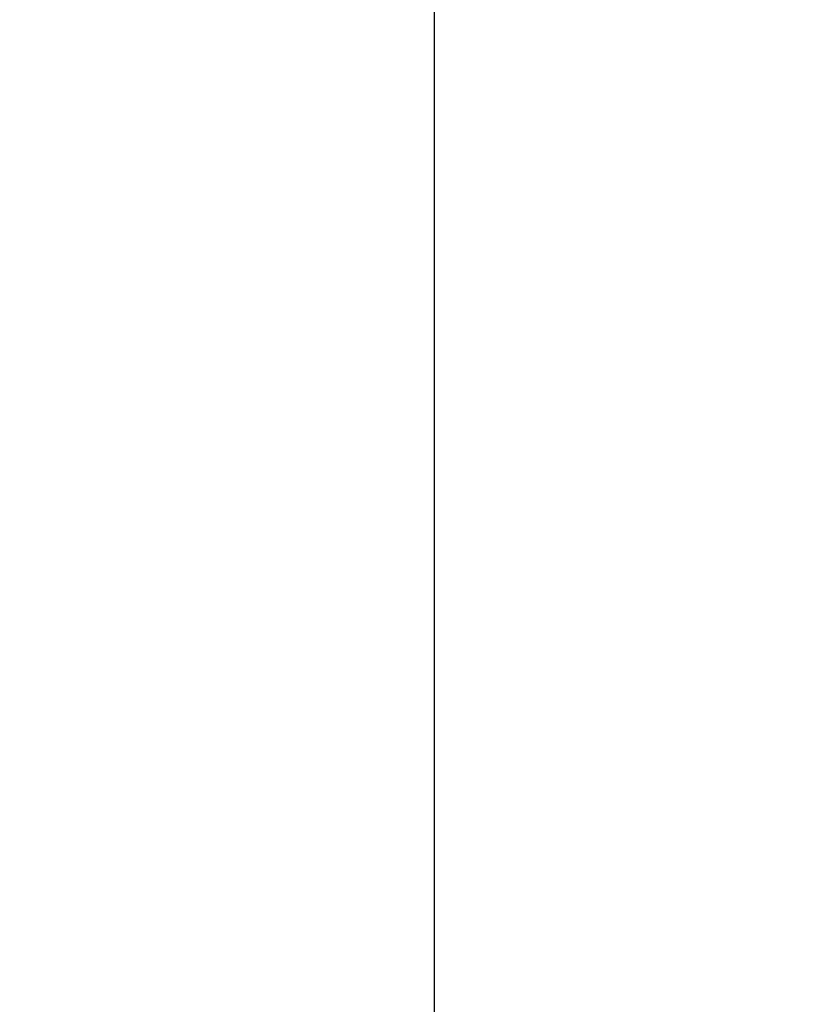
# Model space of a CAD drawing. Header units: inches. Extents: x 0 to 283, y 0 to 183.
# Tile 248 of 256: x 142.65 to 146.85, y 75.42 to 80.61. Entities that reach past the tile are written whole.
import ezdxf

# ---------------------------------------------------------------- set-up
doc = ezdxf.new("R2010")
doc.units = ezdxf.units.IN
doc.header["$LTSCALE"] = 15.583333
doc.header["$MEASUREMENT"] = 0
doc.layers.get('0').update_dxf_attribs({"linetype": 'CONTINUOUS'})
doc.layers.add('DIMENSIONS', color=7, linetype='CONTINUOUS')
doc.styles.get("Standard").update_dxf_attribs({"font": 'arial.ttf'})
doc.dimstyles.new('DIMSTYLE_1', dxfattribs={"dimtxt": 1.25, "dimasz": 1.666667, "dimexe": 0.09, "dimexo": 0.07, "dimgap": 0.0375, "dimtad": 0, "dimtih": 1, "dimtoh": 1, "dimzin": 4, "dimdsep": 46, "dimtxsty": 'Standard', "dimblk": '_FILLED', "dimblk1": '_FILLED', "dimblk2": '_FILLED', "dimcen": 0.09, "dimadec": 3, "dimazin": 1, "dimtfac": 1, "dimtdec": 3, "dimtofl": 0, "dimtmove": 0, "dimatfit": 3, "dimldrblk": '_FILLED', "dimfxl": 0, "dimtolj": 1, "dimtzin": 4, "dimarcsym": 0})

# ---------------------------------------------------------------- blocks, each defined once
blk = doc.blocks.new('_FILLED')
at = {"color": 0, "linetype": 'ByBlock'}
blk.add_solid([(0, 0), (-1, 0.2), (-1, -0.2)], dxfattribs=at)
blk = doc.blocks.new('*D12')
at = {"layer": 'DIMENSIONS', "color": 2, "linetype": 'Continuous'}
for p, q in [((147.4377, 125.072), (143.3374, 125.072)), ((144.8374, 125.072), (144.8374, 90.322)), ((144.8374, 53.072), (144.8374, 87.822)), ((147.4487, 53.072), (143.3374, 53.072))]:
    blk.add_line(p, q, dxfattribs=at)
at = {"layer": 'DIMENSIONS', "color": 2, "linetype": 'Continuous', "xscale": 1.6666666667, "yscale": 1.6666666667, "zscale": 1.6666666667}
for p, rotation in [((144.8374, 125.072), 90), ((144.8374, 53.072), 270)]:
    blk.add_blockref('_FILLED', p, dxfattribs=dict(at, rotation=rotation))
at = {"layer": 'DIMENSIONS', "color": 2, "linetype": 'Continuous', "insert": (144.8374, 89.697), "char_height": 1.25, "width": 4.36803, "attachment_point": 2, "line_spacing_factor": 0.9}
blk.add_mtext('72.00', dxfattribs=at)

msp = doc.modelspace()

# ---------------------------------------------------------------- dimensions: what is measured, and where the dimension line sits
at = {"layer": 'DIMENSIONS', "color": 2, "linetype": 'Continuous'}
dim = msp.add_linear_dim(base=(144.8374, 125.072), p1=(147.5187, 53.072), p2=(147.5077, 125.072), angle=90, dimstyle='DIMSTYLE_1', dxfattribs=at)
dim.commit()
dim.dimension.update_dxf_attribs({"geometry": '*D12', "text_midpoint": (144.8371, 89.065), "dimtype": 160})

doc.saveas('drawing.dxf')
